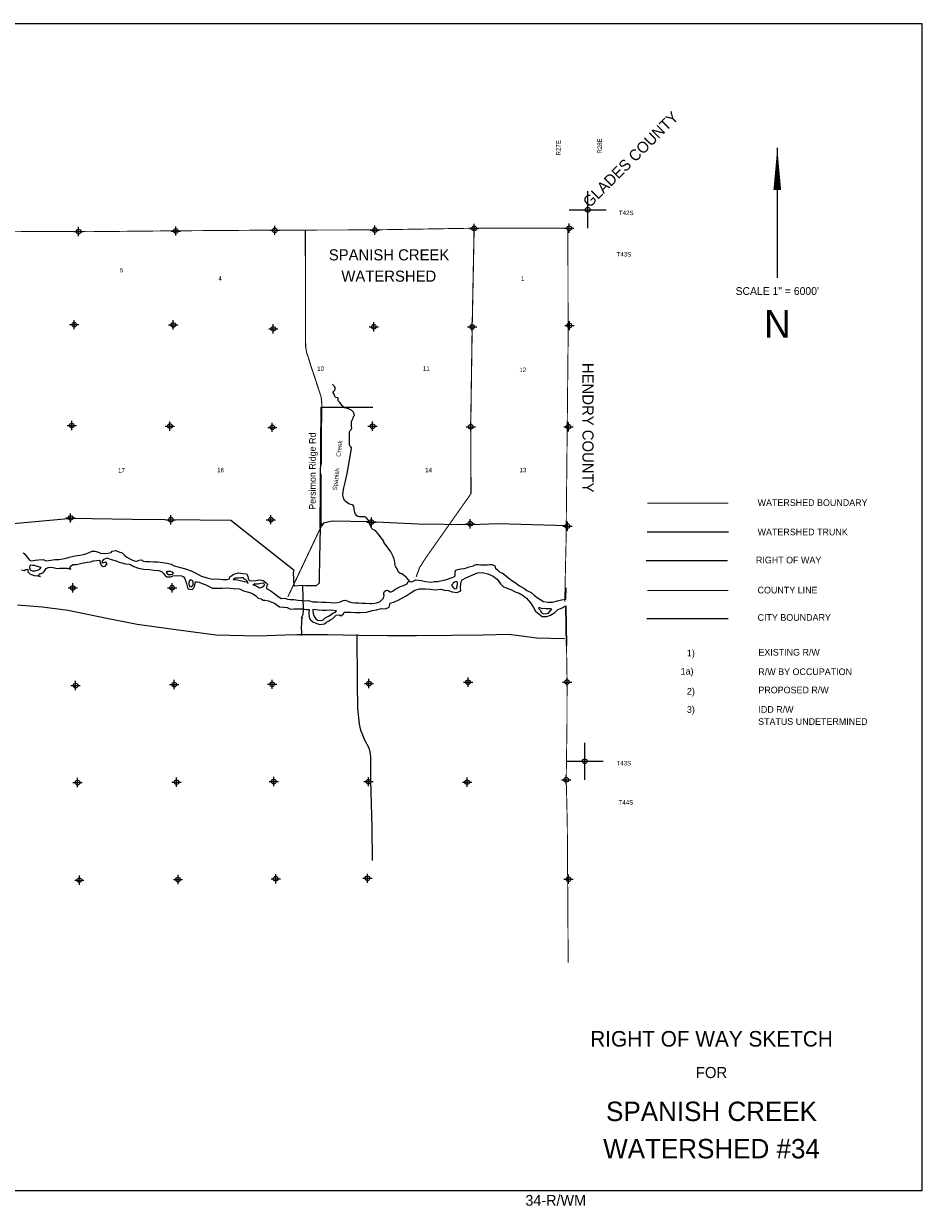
# Model space of a CAD drawing. Extents: x 238031 to 334031, y 832893 to 896862.
# Tile 3 of 3: x 285495 to 334031, y 832893 to 896862. Entities that reach past the tile are written whole.
import ezdxf
from ezdxf.enums import TextEntityAlignment as Align

# ---------------------------------------------------------------- set-up
doc = ezdxf.new("R2010")
doc.units = 0
doc.header["$LTSCALE"] = 800
doc.header["$PDMODE"] = 34
doc.header["$PDSIZE"] = 250
for name, pattern in [('DASHED', [0]), ('PHANTOM', [0]), ('STREAM', [0])]:
    doc.linetypes.add(name, pattern=pattern)
doc.layers.get('0').update_dxf_attribs({"linetype": 'CONTINUOUS'})
for name, color, linetype in [('BORDER', 1, 'CONTINUOUS'), ('CITY', 14, 'DASHED'), ('COUNTY', 15, 'PHANTOM'), ('MAJROADS', 9, 'CONTINUOUS'), ('ROW', 6, 'PHANTOM'), ('SEC', 2, 'CONTINUOUS'), ('TEXT', 7, 'CONTINUOUS'), ('TRUNKS', 5, 'STREAM'), ('WATER', 4, 'CONTINUOUS'), ('WSHEDS', 3, 'CONTINUOUS')]:
    doc.layers.add(name, color=color, linetype=linetype)

# ---------------------------------------------------------------- blocks, each defined once
blk = doc.blocks.new('TICK')
at = {"color": 0}
for points in [[(500, 0), (500, 1000)], [(0, 500), (1000, 500)]]:
    blk.add_lwpolyline(points, dxfattribs=at)
blk.add_point((500, 500), dxfattribs=at)
blk = doc.blocks.new('LEGENDRW')
at = {"layer": 'CITY', "color": 0}
blk.add_lwpolyline([(-5399, -6235), (-1010, -6235)], dxfattribs=at)
at = {"layer": 'COUNTY', "color": 0, "const_width": 60}
blk.add_lwpolyline([(-1009, -4714), (-5380, -4715)], dxfattribs=at)
at = {"layer": 'ROW', "color": 0}
blk.add_lwpolyline([(-5437, -3108), (-1058, -3108)], dxfattribs=at)
at = {"layer": 'TRUNKS', "color": 0}
blk.add_lwpolyline([(-5387, -1552), (-998, -1552)], dxfattribs=at)
at = {"layer": 'WSHEDS', "color": 0, "const_width": 60}
blk.add_lwpolyline([(-5380, -7), (-1009, -7)], dxfattribs=at)
at = {"layer": 'TEXT', "color": 0}
for s, p in [('WATERSHED BOUNDARY', (577, -154)), ('WATERSHED TRUNK', (577, -1738)), ('RIGHT OF WAY', (486, -3256)), ('COUNTY LINE', (576, -4879)), ('CITY BOUNDARY', (576, -6355)), ('1)', (-3241, -8276)), ('EXISTING R/W', (619, -8234)), ('1a)', (-3581, -9259)), ('R/W BY OCCUPATION', (619, -9288)), ('2)', (-3241, -10342)), ('PROPOSED R/W', (619, -10271)), ('3)', (-3241, -11325)), ('IDD R/W ', (619, -11325)), ('STATUS UNDETERMINED', (604, -11975))]:
    blk.add_text(s, height=360, dxfattribs=at).set_placement(p)
blk = doc.blocks.new('TEMPRW')
at = {"layer": 'TEXT', "color": 0}
for s, height, p in [('RIGHT OF WAY SKETCH', 840, (0, 1700)), ('FOR', 600, (0, 0))]:
    blk.add_text(s, height=height, dxfattribs=at).set_placement(p, align=Align.CENTER)

msp = doc.modelspace()

# ---------------------------------------------------------------- linework, layer by layer
at = {"layer": 'BORDER', "color": 0}
msp.add_lwpolyline([(238031, 833862), (334031, 833862), (334031, 896862), (238031, 896862)], close=True, dxfattribs=at)
at = {"layer": 'COUNTY', "color": 0}
msp.add_line((314814, 863285), (314781, 865425), dxfattribs=at)
at = {"layer": 'COUNTY', "color": 0, "const_width": 50}
for points in [[(314888, 885827), (309574, 885814), (304211, 885726), (298807, 885713), (293461, 885675), (288984, 885630), (288208, 885645), (282929, 885623), (278920, 885606), (277966, 885592), (277594, 885590), (272402, 885786), (266950, 885917), (261647, 885912), (256329, 886000), (251194, 886003), (245934, 886091), (240641, 886112), (240408, 886113)], [(314718, 865650), (314791, 868979), (314845, 874341), (314900, 879803), (314888, 885827)], [(314814, 863285), (314844, 861312), (314838, 859025), (314798, 856034), (314832, 854720), (314858, 853404), (314904, 846162)]]:
    msp.add_lwpolyline(points, dxfattribs=at)
at = {"layer": 'MAJROADS', "color": 0}
for points in [[(301503, 869664), (301569, 876161), (304352, 876161)], [(314876, 869748), (311098, 869852), (309673, 869804), (306808, 869842), (304161, 869954), (302159, 869994), (301680, 869898), (301503, 869664), (301465, 867989), (301457, 866908), (301463, 866656), (301295, 866507), (300725, 866511), (300557, 866521), (300105, 866491), (300077, 867220), (300103, 867337), (296687, 870036), (295020, 870048), (293127, 870062), (291350, 870093), (288100, 870142), (282935, 869678)], [(300557, 866521), (300598, 865213), (300571, 864937), (300485, 864753), (300485, 864753)], [(285158, 865477), (286499, 865373), (287889, 865184), (289897, 864781), (291620, 864439), (293588, 864170), (295882, 863865), (298128, 863811), (299620, 863857), (300249, 863884), (301909, 863887), (303602, 863846), (305152, 863833), (306703, 863827), (308606, 863835), (310308, 863862), (311700, 863892), (313207, 863702), (314698, 863664)], [(300485, 864753), (300528, 864803), (300493, 864644), (300500, 864468), (300482, 864251), (300505, 864024), (300487, 863823)], [(303494, 863882), (303508, 861259), (303532, 859893), (303618, 859038), (303691, 858719), (303765, 858551), (303905, 858198), (304144, 857752), (304193, 857517), (304233, 857265), (304223, 856000), (304297, 853478), (304318, 851666)]]:
    msp.add_lwpolyline(points, dxfattribs=at)
at = {"layer": 'SEC', "color": 0}
for p in [(309824, 885804), (314963, 885817), (288458, 885635), (293711, 885666), (299057, 885704), (304461, 885716), (288221, 880610), (293575, 880597), (298978, 880384), (304408, 880497), (309719, 880485), (314973, 880557), (288091, 875164), (293394, 875135), (298924, 875064), (304337, 875126), (309640, 875098), (314918, 875094), (288030, 870171), (293442, 870075), (298846, 870079), (304275, 869949), (309612, 869861), (314864, 869732), (288144, 866392), (293515, 866404), (288300, 861121), (293629, 861176), (298916, 861189), (304144, 861228), (309498, 861299), (314844, 861312), (288405, 855884), (293751, 855905), (299004, 855935), (304115, 855932), (309444, 855904), (314798, 856034), (288502, 850613), (293831, 850643), (299110, 850690), (304062, 850713), (314920, 850662)]:
    msp.add_point(p, dxfattribs=at)
at = {"layer": 'TEXT', "color": 0}
msp.add_line((326198, 890160), (326198, 883136), dxfattribs=at)
msp.add_lwpolyline([(326198, 890160, 0, 416, 0), (326198, 887885, 416, 416, 0)], format="xyseb", dxfattribs=at)
at = {"layer": 'TRUNKS', "color": 0}
msp.add_lwpolyline([(306352, 866740), (306171, 866953), (305999, 867107), (305918, 867149), (305830, 867178), (305745, 867253), (305693, 867395), (305599, 867538), (305549, 867639), (305556, 867711), (305528, 867862), (305500, 867972), (305450, 868090), (305322, 868347), (305037, 868731), (304954, 868846), (304954, 868916), (304882, 869012), (304647, 869309), (304511, 869450), (304439, 869507), (304354, 869553), (304306, 869601), (304258, 869680), (304217, 869790), (304163, 869933), (304154, 869956), (304108, 870075), (303997, 870192), (303916, 870240), (303708, 870234), (303614, 870237), (303548, 870242), (303481, 870286), (303420, 870371), (303385, 870465), (303370, 870560), (303353, 870634), (303340, 870720), (303331, 870794), (303299, 870845), (303238, 870882), (303084, 870922), (302955, 871012), (302816, 871114), (302766, 871254), (302736, 871405), (302745, 871607), (302779, 871791), (302863, 872095), (302968, 872572), (303205, 873927), (303207, 873966), (303157, 874012), (303116, 874065), (303098, 874128), (303096, 874753), (303101, 874823), (303136, 874897), (303193, 874969), (303218, 875033), (303200, 875120), (303197, 875249), (303197, 875383), (303248, 875484), (303292, 875558), (303314, 875643), (303356, 875711), (303341, 875799), (303284, 875900), (303217, 875966), (303037, 876069), (302922, 876098), (302830, 876125), (302705, 876237), (302563, 876404), (302485, 876505), (302476, 876571), (302479, 876614), (302464, 876660), (302420, 876665), (302328, 876676), (302300, 876757), (302261, 876852), (302219, 876922), (302217, 876970), (302248, 877012), (302301, 877079), (302319, 877136), (302330, 877202), (302286, 877272), (302223, 877329), (302190, 877393)], dxfattribs=at)
at = {"layer": 'WATER', "color": 0}
for points in [[(285444, 868284), (285520, 868258), (285594, 868166), (285702, 868031), (285785, 867913), (285894, 867854), (286112, 867886), (286288, 867910), (286547, 867925), (286714, 867857), (286966, 867897), (287175, 867921), (287385, 867936), (287602, 867960), (287787, 868000), (287955, 868058), (288114, 868090), (288280, 868133), (288531, 868165), (288724, 868206), (288900, 868255), (289076, 868320), (289194, 868387), (289345, 868386), (289529, 868326), (289645, 868266), (289855, 868248), (290056, 868272), (290224, 868313), (290283, 868379), (290475, 868412), (290626, 868335), (290751, 868301), (290818, 868284), (290943, 868166), (291068, 868048), (291301, 867929), (291468, 867861), (291577, 867835), (291661, 867851), (291737, 867893), (291879, 867908), (291946, 867841), (292096, 867815), (292314, 867813), (292515, 867795), (292741, 867794), (292984, 867767), (293251, 867732), (293452, 867672), (293627, 867587), (293895, 867518), (294237, 867432), (294546, 867313), (294797, 867194), (295106, 867033), (295381, 866931), (295691, 866870), (295967, 866876), (296243, 866841), (296461, 866840), (296604, 866881), (296638, 866998), (296848, 867130), (297092, 867204), (297351, 867177), (297535, 867159), (297610, 867025), (297625, 866899), (297667, 866790), (297809, 866772), (298035, 866787), (298245, 866828), (298437, 866801), (298570, 866692), (298670, 866591), (298636, 866499), (298611, 866440), (298610, 866365), (298836, 866236), (298936, 866160), (299069, 866051), (299227, 865941), (299402, 865831), (299595, 865838), (299745, 865787), (299888, 865761), (300089, 865768), (300298, 865733), (300515, 865715), (300674, 865697), (300875, 865712), (301109, 865635), (301360, 865642), (301603, 865632), (301812, 865631), (302072, 865612), (302264, 865594), (302449, 865601), (302608, 865642), (302751, 865717), (302885, 865724), (303043, 865665), (303219, 865605), (303378, 865587), (303579, 865586), (303763, 865576), (303989, 865575), (304215, 865548), (304299, 865556), (304449, 865572), (304617, 865612), (304726, 865645), (304929, 865837), (304972, 865979), (304956, 866047), (304939, 866122), (304990, 866197), (305058, 866255), (305141, 866271), (305200, 866229), (305283, 866178), (305350, 866178), (305443, 866228), (305535, 866302), (305703, 866393), (305846, 866468), (306006, 866525), (306115, 866575), (306216, 866608), (306241, 866725), (306317, 866733), (306459, 866723), (306568, 866773), (306669, 866839), (306812, 866821), (306970, 866787), (307205, 866735), (307497, 866700), (307665, 866740), (307866, 866739), (308009, 866780), (308210, 866804), (308403, 866861), (308529, 866919), (308697, 866976), (308772, 867009), (308798, 867043), (308807, 867168), (308791, 867269), (308833, 867352), (308917, 867394), (309110, 867418), (309286, 867450), (309420, 867474), (309563, 867532), (309714, 867564), (309790, 867589), (309832, 867631), (309932, 867663), (310050, 867654), (310175, 867645), (310368, 867644), (310552, 867643), (310661, 867659), (310803, 867658), (310937, 867581), (310986, 867464), (311078, 867363), (311186, 867270), (311353, 867185), (311486, 867100), (311619, 866974), (311853, 866788), (312036, 866678), (312270, 866509), (312503, 866374), (312678, 866263), (312904, 866153), (313087, 865993), (313287, 865832), (313562, 865663), (313796, 865620), (314064, 865618), (314333, 865691), (314551, 865749), (314777, 865789), (314791, 866403)], [(285372, 867379), (285514, 867337), (285606, 867395), (285715, 867411), (285723, 867260), (285848, 867134), (286065, 867065), (286266, 867039), (286403, 867005), (286266, 867039), (286367, 867156), (286367, 867156), (286535, 867213), (286594, 867280), (286679, 867380), (286713, 867447), (286813, 867496), (287015, 867512), (287157, 867486), (287307, 867443), (287450, 867467), (287575, 867458), (287710, 867466), (287844, 867465), (288044, 867413), (287994, 867472), (288020, 867564), (288163, 867664), (288347, 867663), (288641, 867728), (288918, 867777), (289102, 867809), (289245, 867850), (289429, 867882), (289614, 867890), (289621, 867739), (289679, 867630), (289788, 867554), (289897, 867561), (289998, 867695), (289931, 867779), (289848, 867763), (289730, 867738), (289756, 867830), (289849, 867955), (290008, 868013), (290159, 867953), (290284, 867902), (290493, 867851), (290644, 867791), (290802, 867748), (291003, 867689), (291229, 867670), (291446, 867552), (291697, 867467), (291965, 867398), (292283, 867388), (292517, 867344), (292769, 867334), (292936, 867283), (293044, 867165), (293136, 867073), (293227, 866988), (293437, 866987), (293554, 867053), (293806, 867068), (294015, 867050), (294132, 866999), (294190, 866899), (294231, 866773), (294281, 866630), (294338, 866420), (294379, 866353), (294429, 866319), (294597, 866310), (294681, 866393), (294724, 866476), (294733, 866569), (294767, 866728), (294876, 866718), (294976, 866701), (295143, 866625), (295302, 866582), (295686, 866387), (296214, 866375), (296499, 866399), (296801, 866363), (297144, 866336), (297369, 866243), (297645, 866157), (297846, 866089), (298030, 865970), (298154, 865836), (298330, 865801), (298422, 865725), (298514, 865733), (298723, 865698), (298840, 865639), (299041, 865562), (299183, 865469), (299316, 865376), (299550, 865350), (299735, 865332), (299902, 865255), (300094, 865263), (300312, 865261), (300580, 865260), (300773, 865233), (300915, 865233), (300889, 865023), (300913, 864797), (300987, 864662), (301112, 864561), (301271, 864493), (301497, 864425), (301748, 864448), (301858, 864540), (301975, 864623), (302059, 864664), (302186, 864747), (302278, 864831), (302379, 864930), (302547, 864946), (302647, 864895), (302774, 864995), (302799, 865079), (302975, 865086), (303168, 865076), (303411, 865058), (303687, 865073), (304031, 865088), (304316, 865170), (304543, 865219), (304828, 865284), (305045, 865266), (305230, 865349), (305290, 865575), (305525, 865640), (305752, 865748), (306147, 865963), (306366, 866104), (306626, 866278), (306878, 866352), (307171, 866351), (307448, 866332), (307716, 866289), (308026, 866320), (308227, 866277), (308444, 866251), (308645, 866174), (308913, 866147), (309098, 866238), (309090, 866448), (309117, 866724), (309185, 866824), (309370, 866940), (309630, 867048), (310000, 867205), (310251, 867220), (310561, 867159), (310853, 867032), (311070, 866871), (311253, 866619), (311419, 866450), (311603, 866374), (311837, 866289), (312038, 866187), (312255, 866119), (312480, 865983), (312655, 865840), (312863, 865587), (313029, 865343), (313145, 865133), (313320, 864998), (313504, 864846), (313747, 864853), (313948, 864927), (314175, 865060), (314336, 865226), (314537, 865301), (314781, 865425), (314814, 863285)], [(309932, 867663), (310368, 867644)]]:
    msp.add_lwpolyline(points, dxfattribs=at)
for points in [[(286432, 867505), (286298, 867531), (286181, 867566), (286072, 867600), (285963, 867601), (285880, 867618), (285821, 867593), (285812, 867476), (285853, 867367), (285953, 867308), (286121, 867323), (286288, 867364), (286364, 867405)], [(293591, 867196), (293516, 867247), (293424, 867273), (293332, 867282), (293265, 867282), (293198, 867266), (293239, 867174), (293322, 867123), (293439, 867114), (293540, 867130)], [(294526, 866822), (294476, 866788), (294417, 866730), (294416, 866621), (294440, 866521), (294465, 866462), (294549, 866461), (294599, 866494), (294650, 866569), (294651, 866653), (294643, 866745), (294601, 866796)], [(296805, 866848), (296947, 866847), (297123, 866804), (297265, 866778), (297415, 866743), (297532, 866725), (297624, 866641), (297566, 866750), (297500, 866826), (297425, 866869), (297366, 866936), (297232, 866937), (297090, 866921), (296973, 866922), (296922, 866914), (296847, 866881)], [(297875, 866556), (297984, 866563), (298075, 866496), (298142, 866445), (298225, 866402), (298318, 866410), (298402, 866451), (298477, 866510), (298495, 866585), (298462, 866644), (298311, 866628), (298168, 866595), (298084, 866604), (297984, 866613)], [(308856, 866740), (308764, 866698), (308697, 866657), (308671, 866607), (308646, 866582), (308620, 866565), (308628, 866498), (308712, 866406), (308761, 866347), (308879, 866354), (308913, 866480), (308931, 866614), (308923, 866697)], [(302388, 865159), (302086, 865187), (301827, 865180), (301643, 865181), (301425, 865191), (301266, 865209), (301115, 865235), (301106, 865143), (301139, 865017), (301188, 864858), (301271, 864732), (301362, 864647), (301547, 864637), (301647, 864645), (301774, 864787), (301950, 864861), (302051, 864927), (302186, 865035), (302329, 865084)], [(313294, 865327), (313344, 865243), (313402, 865167), (313451, 865058), (313568, 864999), (313744, 865006), (313836, 865030), (313895, 865105), (313963, 865189), (314014, 865239), (313938, 865256), (313821, 865257), (313695, 865257), (313603, 865275), (313503, 865259), (313428, 865301), (313361, 865318)]]:
    msp.add_lwpolyline(points, close=True, dxfattribs=at)
at = {"layer": 'WSHEDS', "color": 0, "linetype": 'DASHED', "const_width": 60}
for points in [[(300721, 879714), (300707, 885717)], [(309656, 871485), (309640, 875098), (309719, 880485), (309824, 885804)]]:
    msp.add_lwpolyline(points, dxfattribs=at)
at = {"layer": 'WSHEDS', "color": 0, "const_width": 60}
for points in [[(300721, 879714), (300724, 879437), (300774, 879103), (300872, 878832), (301033, 878301), (301217, 877766), (301395, 877209), (301562, 876703), (301602, 876304), (301589, 875961), (301577, 873045)], [(301559, 872560), (301569, 869722), (299764, 865911)], [(306692, 866986), (306886, 867508), (307218, 868024), (309656, 871485)]]:
    msp.add_lwpolyline(points, dxfattribs=at)

# ---------------------------------------------------------------- block references
at = {"color": 0, "xscale": 2, "yscale": 2, "zscale": 2}
for p in [(314963, 885817), (314798, 856034)]:
    msp.add_blockref('TICK', p, dxfattribs=at)
at = {"layer": 'TEXT', "color": 0}
for name, p in [('LEGENDRW', (324558, 870974)), ('TEMPRW', (322646, 839925))]:
    msp.add_blockref(name, p, dxfattribs=at)

# ---------------------------------------------------------------- texts
for s, height, rotation, p in [('GLADES COUNTY', 600, 45, (316064, 886895)), ('R27E', 240, 90, (314493, 889743)), ('R28E', 240, 90, (316725, 889844)), ('HENDRY COUNTY', 600, 270, (315674, 878544)), ('Persimon Ridge Rd', 360, 90, (301273, 870612))]:
    msp.add_text(s, height=height, rotation=rotation, dxfattribs=at).set_placement(p)
for s, p in [('T42S', (317643, 886524)), ('T43S', (317517, 884291)), ('T43S', (317515, 856809)), ('T44S', (317627, 854695))]:
    msp.add_text(s, height=240, dxfattribs=at).set_placement(p)
for s, height, p in [('SPANISH CREEK', 600, (305230, 884080)), ('5', 240, (290777, 883438)), ('WATERSHED', 600, (305216, 882929)), ('4', 240, (296102, 882991)), ('1', 240, (312450, 882976)), ('SCALE 1" = 6000\'', 419.58, (326197, 882215)), ('N', 1498, (326206, 879901)), ('10', 240, (301531, 878113)), ('11', 240, (307244, 878128)), ('12', 240, (312450, 878054)), ('17', 240, (290777, 872624)), ('16', 240, (296132, 872639)), ('14', 240, (307363, 872639)), ('13', 240, (312465, 872639)), ('SPANISH CREEK', 1050, (322646, 837603)), ('WATERSHED #34', 1050, (322646, 835587)), ('34-R/WM', 580, (314231, 833034))]:
    msp.add_text(s, height=height, dxfattribs=at).set_placement(p, align=Align.CENTER)
at = {"layer": 'WATER', "color": 0}
for s, p in [('Creek', (302605, 873460)), ('Spanish', (302411, 871655))]:
    msp.add_text(s, height=240, rotation=83, dxfattribs=at).set_placement(p)

doc.saveas('drawing.dxf')
